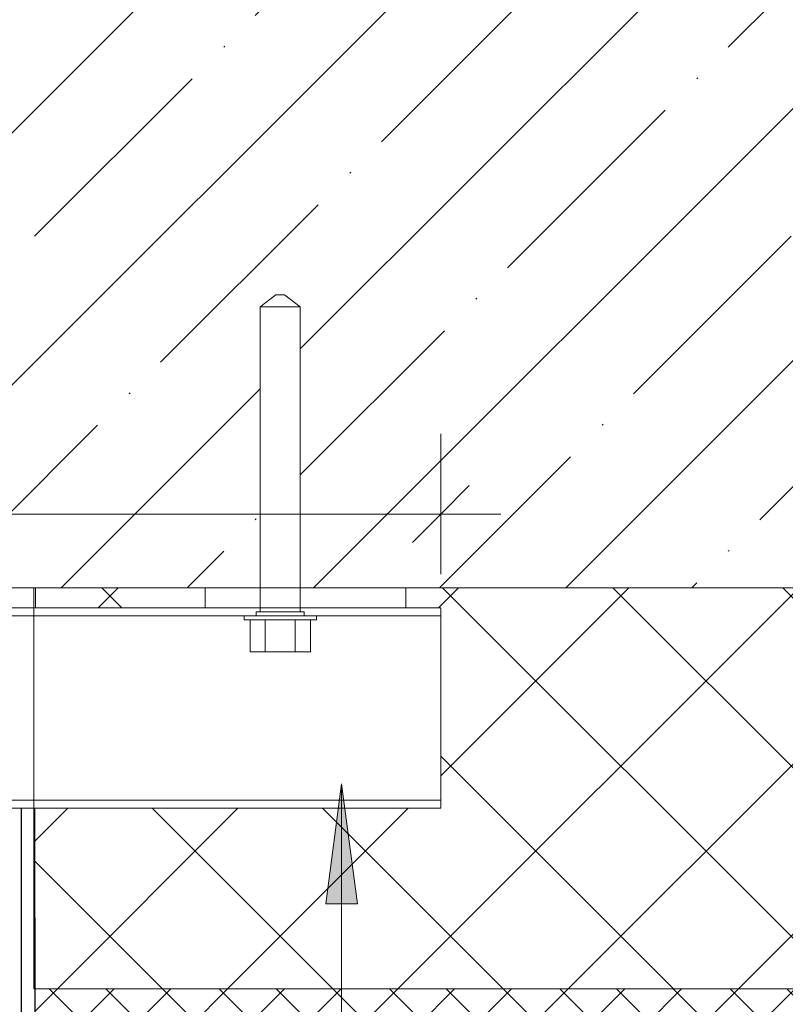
# Model space of a CAD drawing. Header units: millimetres. Extents: x -7375013 to -7372366, y 5958442 to 5960915.
# Tile 7 of 26: x -7374053 to -7373862, y 5959043 to 5959288. Entities that reach past the tile are written whole.
import ezdxf

# ---------------------------------------------------------------- set-up
doc = ezdxf.new("R2010")
doc.units = ezdxf.units.MM
for name, color, linetype, lineweight in [('Марки по нескольким категориям', 7, 'Continuous', 9), ('Обобщенные модели', 7, 'Continuous', 18), ('Размеры', 7, 'Continuous', 9), ('Размеры-10', 7, 'Continuous', 9), ('Тонкие линии', 7, 'Continuous', 18), ('Элементы узлов', 7, 'Continuous', 18)]:
    doc.layers.add(name, color=color, linetype=linetype, lineweight=lineweight)
doc.styles.add('GOST Common', font='GOST_Common.ttf', dxfattribs={"width": 0.9, "height": 20})
doc.dimstyles.new('ADSK_Основной_2_0', dxfattribs={"dimscale": 304.8, "dimtxt": 20.1143, "dimasz": 0.046391, "dimexe": 0.049213, "dimexo": 0.098425, "dimgap": 0.016404, "dimtad": 1, "dimdec": 0, "dimzin": 0, "dimdsep": 46, "dimtxsty": 'GOST Common', "dimblk1": 'OBLIQUE', "dimblk2": 'OBLIQUE', "dimsah": 1, "dimcen": 0.09, "dimdle": 0.049213, "dimazin": 0, "dimtfac": 1, "dimtdec": 4, "dimtix": 1, "dimtmove": 0, "dimatfit": 3, "dimfxl": 1, "dimtvp": 1, "dimtfill": 1, "dimtolj": 1, "dimtzin": 0, "dimarcsym": 2})

# ---------------------------------------------------------------- blocks, each defined once
blk = doc.blocks.new('HILTI_s_Профиль_MFT-ST - Профиль MFT-ST 50x50x2_0-21302728-Разрез 61')
at = {"layer": 'Обобщенные модели'}
for p, q in [((-7374006.42, 5959141.79), (-7374066.42, 5959141.78)), ((-7373947.72, 5959141.79), (-7373956.42, 5959141.79)), ((-7373947.72, 5959141.79), (-7373947.72, 5959091.79)), ((-7374332.52, 5959091.76), (-7373947.72, 5959091.79))]:
    blk.add_line(p, q, dxfattribs=at)
at = {"layer": 'Обобщенные модели', "color": 254, "true_color": 0xcccccc}
for p, q in [((-7374006.42, 5959141.79), (-7374066.42, 5959141.78)), ((-7373956.42, 5959141.79), (-7374006.42, 5959141.79)), ((-7373947.72, 5959141.79), (-7373956.42, 5959141.79)), ((-7373947.72, 5959139.79), (-7373947.72, 5959141.79)), ((-7373947.72, 5959139.79), (-7374447.72, 5959139.76)), ((-7373996.72, 5959139.79), (-7374088.72, 5959139.78)), ((-7373947.72, 5959139.79), (-7373978.72, 5959139.79)), ((-7373947.72, 5959093.79), (-7373947.72, 5959139.79)), ((-7373947.72, 5959139.79), (-7373947.72, 5959093.79)), ((-7373947.72, 5959093.79), (-7374447.72, 5959093.76)), ((-7374352.92, 5959093.76), (-7373947.72, 5959093.79)), ((-7373947.72, 5959091.79), (-7374332.52, 5959091.76)), ((-7373947.72, 5959091.79), (-7373947.72, 5959093.79))]:
    blk.add_line(p, q, dxfattribs=at)
at = {"layer": 'Обобщенные модели', "color": 7, "true_color": 0xf4f4f4}
for p, q in [((-7373998.72, 5959141.79), (-7374006.42, 5959141.79)), ((-7373956.42, 5959141.79), (-7373976.72, 5959141.79)), ((-7373993.72, 5959139.79), (-7373996.64, 5959139.79)), ((-7373978.72, 5959139.79), (-7373981.72, 5959139.79)), ((-7373947.72, 5959093.79), (-7373947.72, 5959139.79))]:
    blk.add_line(p, q, dxfattribs=at)
at = {"layer": 'Обобщенные модели', "color": 7, "true_color": 0xfcfcfc}
for p, q in [((-7373992.71, 5959141.79), (-7373998.72, 5959141.79)), ((-7373976.91, 5959141.79), (-7373982.73, 5959141.79)), ((-7373976.72, 5959141.79), (-7373976.85, 5959141.79)), ((-7373981.72, 5959139.79), (-7373993.72, 5959139.79))]:
    blk.add_line(p, q, dxfattribs=at)
at = {"layer": 'Обобщенные модели', "color": 7, "true_color": 0xfefefe}
for p, q in [((-7373992.05, 5959141.79), (-7373992.71, 5959141.79)), ((-7373990.22, 5959141.79), (-7373992.03, 5959141.79)), ((-7373987.72, 5959141.79), (-7373990.19, 5959141.79)), ((-7373983.42, 5959141.79), (-7373987.69, 5959141.79)), ((-7373982.73, 5959141.79), (-7373983.39, 5959141.79))]:
    blk.add_line(p, q, dxfattribs=at)
blk = doc.blocks.new('HILTI_s_Термомост_MFT-ISO_50x55x5_S - Термомост MFT-ISO 50x55x5 S-V1-Разрез 61')
at = {"layer": 'Обобщенные модели', "color": 254, "true_color": 0xcccccc}
for p, q in [((-7373998.72, 5959146.79), (-7374006.42, 5959146.79)), ((-7374006.42, 5959146.79), (-7374006.42, 5959141.79)), ((-7373993.22, 5959146.79), (-7373992.72, 5959146.79)), ((-7373982.22, 5959146.79), (-7373993.22, 5959146.79)), ((-7373993.22, 5959146.79), (-7373993.22, 5959146.79)), ((-7373982.72, 5959146.79), (-7373982.22, 5959146.79)), ((-7373976.91, 5959146.79), (-7373982.22, 5959146.79)), ((-7373982.22, 5959146.79), (-7373977.46, 5959146.79)), ((-7373977.46, 5959146.79), (-7373976.91, 5959146.79)), ((-7373956.42, 5959146.79), (-7373976.72, 5959146.79)), ((-7373956.42, 5959146.79), (-7373956.42, 5959141.79))]:
    blk.add_line(p, q, dxfattribs=at)
at = {"layer": 'Обобщенные модели'}
for p, q in [((-7374006.42, 5959146.79), (-7373956.42, 5959146.79)), ((-7374006.42, 5959146.79), (-7374006.42, 5959141.79)), ((-7373956.42, 5959141.79), (-7373956.42, 5959146.79)), ((-7373956.42, 5959141.79), (-7374006.42, 5959141.79))]:
    blk.add_line(p, q, dxfattribs=at)
at = {"layer": 'Обобщенные модели', "color": 7, "true_color": 0xf4f4f4}
for p, q in [((-7373992.72, 5959146.79), (-7373998.72, 5959146.79)), ((-7373992.67, 5959146.79), (-7373982.78, 5959146.79)), ((-7373976.91, 5959146.79), (-7373982.72, 5959146.79)), ((-7373976.72, 5959146.79), (-7373976.85, 5959146.79)), ((-7374006.42, 5959141.79), (-7373998.72, 5959141.79)), ((-7373998.54, 5959141.79), (-7373994.65, 5959141.79)), ((-7373993.22, 5959141.79), (-7373998.54, 5959141.79)), ((-7373994.65, 5959141.79), (-7373993.22, 5959141.79)), ((-7373993.22, 5959141.79), (-7373982.22, 5959141.79)), ((-7373992.71, 5959141.79), (-7373993.22, 5959141.79)), ((-7373982.22, 5959141.79), (-7373982.73, 5959141.79)), ((-7373978.33, 5959141.79), (-7373982.22, 5959141.79)), ((-7373982.22, 5959141.79), (-7373977.46, 5959141.79)), ((-7373976.72, 5959141.79), (-7373978.33, 5959141.79)), ((-7373977.46, 5959141.79), (-7373976.72, 5959141.79)), ((-7373976.72, 5959141.79), (-7373956.42, 5959141.79))]:
    blk.add_line(p, q, dxfattribs=at)
at = {"layer": 'Обобщенные модели', "color": 7, "true_color": 0xfcfcfc}
for p, q in [((-7373982.78, 5959146.79), (-7373992.67, 5959146.79)), ((-7373998.72, 5959141.79), (-7373992.71, 5959141.79)), ((-7373992.05, 5959141.79), (-7373992.71, 5959141.79)), ((-7373990.22, 5959141.79), (-7373992.03, 5959141.79)), ((-7373987.72, 5959141.79), (-7373990.19, 5959141.79)), ((-7373983.42, 5959141.79), (-7373987.69, 5959141.79)), ((-7373982.73, 5959141.79), (-7373983.39, 5959141.79)), ((-7373982.73, 5959141.79), (-7373976.91, 5959141.79)), ((-7373976.85, 5959141.79), (-7373976.72, 5959141.79))]:
    blk.add_line(p, q, dxfattribs=at)
at = {"layer": 'Обобщенные модели', "color": 7, "true_color": 0xfefefe}
for p, q in [((-7373992.71, 5959141.79), (-7373992.05, 5959141.79)), ((-7373992.03, 5959141.79), (-7373990.22, 5959141.79)), ((-7373990.19, 5959141.79), (-7373987.72, 5959141.79)), ((-7373987.69, 5959141.79), (-7373983.42, 5959141.79)), ((-7373983.39, 5959141.79), (-7373982.73, 5959141.79))]:
    blk.add_line(p, q, dxfattribs=at)
blk = doc.blocks.new('HILTI_s_Анкер_HRD-HF - HRD-HF 10x80-V2-Разрез 61')
at = {"layer": 'Обобщенные модели'}
for p, q in [((-7373988.78, 5959219.79), (-7373992.73, 5959216.81)), ((-7373988.78, 5959219.79), (-7373987.73, 5959219.79)), ((-7373987.73, 5959219.79), (-7373986.68, 5959219.79)), ((-7373982.73, 5959216.81), (-7373986.68, 5959219.79)), ((-7373992.73, 5959216.81), (-7373992.72, 5959146.79)), ((-7373992.73, 5959216.81), (-7373982.73, 5959216.81)), ((-7373982.72, 5959146.79), (-7373982.73, 5959216.81))]:
    blk.add_line(p, q, dxfattribs=at)
at = {"layer": 'Обобщенные модели', "color": 254, "true_color": 0xcccccc}
for p, q in [((-7373986.68, 5959219.79), (-7373988.78, 5959219.79)), ((-7373992.72, 5959146.79), (-7373992.72, 5959140.79)), ((-7373982.72, 5959140.79), (-7373982.72, 5959146.79)), ((-7373996.72, 5959139.79), (-7373996.72, 5959138.79)), ((-7373996.72, 5959139.79), (-7373995.52, 5959139.79)), ((-7373978.72, 5959138.79), (-7373996.72, 5959138.79)), ((-7373995.52, 5959139.79), (-7373979.93, 5959139.79)), ((-7373995.23, 5959130.79), (-7373995.23, 5959138.79)), ((-7373993.72, 5959140.79), (-7373993.72, 5959139.79)), ((-7373993.72, 5959140.79), (-7373981.72, 5959140.79)), ((-7373991.48, 5959138.79), (-7373991.47, 5959130.79)), ((-7373983.97, 5959138.79), (-7373983.97, 5959130.79)), ((-7373981.72, 5959139.79), (-7373981.72, 5959140.79)), ((-7373980.22, 5959138.79), (-7373980.22, 5959130.79)), ((-7373979.93, 5959139.79), (-7373978.72, 5959139.79)), ((-7373978.72, 5959138.79), (-7373978.72, 5959139.79)), ((-7373991.47, 5959130.79), (-7373995.23, 5959130.79)), ((-7373983.97, 5959130.79), (-7373991.47, 5959130.79)), ((-7373980.22, 5959130.79), (-7373983.97, 5959130.79))]:
    blk.add_line(p, q, dxfattribs=at)
at = {"layer": 'Обобщенные модели', "color": 7, "true_color": 0xf4f4f4}
for p, q in [((-7373990.23, 5959216.81), (-7373992.73, 5959216.81)), ((-7373983.4, 5959216.81), (-7373990.23, 5959216.81)), ((-7373982.73, 5959216.81), (-7373983.4, 5959216.81)), ((-7373993.75, 5959139.79), (-7373996.72, 5959139.79)), ((-7373996.72, 5959138.79), (-7373995.27, 5959138.79)), ((-7373995.23, 5959138.79), (-7373991.48, 5959138.79)), ((-7373992.77, 5959140.79), (-7373993.72, 5959140.79)), ((-7373981.72, 5959139.79), (-7373993.72, 5959139.79)), ((-7373992.72, 5959140.79), (-7373982.72, 5959140.79)), ((-7373991.48, 5959138.79), (-7373983.97, 5959138.79)), ((-7373983.97, 5959138.79), (-7373980.22, 5959138.79)), ((-7373981.72, 5959140.79), (-7373982.67, 5959140.79)), ((-7373978.72, 5959139.79), (-7373981.69, 5959139.79)), ((-7373980.18, 5959138.79), (-7373978.72, 5959138.79)), ((-7373995.23, 5959130.79), (-7373991.47, 5959130.79)), ((-7373991.47, 5959130.79), (-7373983.97, 5959130.79)), ((-7373983.97, 5959130.79), (-7373980.22, 5959130.79))]:
    blk.add_line(p, q, dxfattribs=at)
at = {"layer": 'Обобщенные модели', "color": 7, "true_color": 0xfcfcfc}
for p, q in [((-7373995.27, 5959138.79), (-7373980.18, 5959138.79)), ((-7373991.48, 5959138.79), (-7373995.23, 5959138.79)), ((-7373981.69, 5959139.79), (-7373993.75, 5959139.79)), ((-7373993.72, 5959139.79), (-7373981.72, 5959139.79)), ((-7373982.67, 5959140.79), (-7373992.77, 5959140.79)), ((-7373982.72, 5959140.79), (-7373992.72, 5959140.79)), ((-7373983.97, 5959138.79), (-7373991.48, 5959138.79)), ((-7373991.48, 5959138.79), (-7373991.47, 5959130.79)), ((-7373980.22, 5959138.79), (-7373983.97, 5959138.79)), ((-7373983.97, 5959138.79), (-7373983.97, 5959130.79))]:
    blk.add_line(p, q, dxfattribs=at)
blk = doc.blocks.new('HILTI_s_Кронштейн_MFT-RB_L - Усиленный кронштейн MFT-RB 190 L-21018819-Разрез 61')
at = {"layer": 'Обобщенные модели', "lineweight": 25}
for p, q in [((-7374106.52, 5959091.78), (-7374106.51, 5958951.77)), ((-7374103.21, 5958951.77), (-7374103.22, 5959091.78)), ((-7374052.21, 5958951.78), (-7374052.22, 5959091.78)), ((-7374048.92, 5959091.78), (-7374048.91, 5958951.78)), ((-7374106.51, 5958951.77), (-7374103.21, 5958951.77)), ((-7374048.91, 5958951.78), (-7374052.21, 5958951.78))]:
    blk.add_line(p, q, dxfattribs=at)
blk = doc.blocks.new('HILTI_s_Термомост_MFT-RBI_L - Термомост MFT-RBI 58x130x5 L-21017159-Разрез 61')
at = {"layer": 'Обобщенные модели'}
for p in [(-7374066.42, 5959146.77), (-7374048.72, 5959141.78)]:
    blk.add_line(p, (-7374048.72, 5959146.78), dxfattribs=at)
blk = doc.blocks.new('HILTI_s_Профиль_MFT-ST - Профиль MFT-ST 50x50x2_0-V16-Разрез 61')
at = {"layer": 'Обобщенные модели', "color": 254, "true_color": 0xcccccc}
for p, q in [((-7374006.42, 5959141.79), (-7374066.42, 5959141.78)), ((-7373947.72, 5959141.79), (-7373956.42, 5959141.79)), ((-7373947.72, 5959141.79), (-7373947.72, 5959139.79)), ((-7374332.52, 5959091.76), (-7373947.72, 5959091.79)), ((-7373947.72, 5959093.79), (-7373947.72, 5959091.79))]:
    blk.add_line(p, q, dxfattribs=at)
at = {"layer": 'Обобщенные модели', "color": 7, "true_color": 0xfcfcfc}
for p, q in [((-7373998.72, 5959141.79), (-7374006.42, 5959141.79)), ((-7373956.42, 5959141.79), (-7373976.72, 5959141.79))]:
    blk.add_line(p, q, dxfattribs=at)
at = {"layer": 'Обобщенные модели', "color": 7, "true_color": 0xfefefe}
for p, q in [((-7373992.71, 5959141.79), (-7373998.72, 5959141.79)), ((-7373992.05, 5959141.79), (-7373992.71, 5959141.79)), ((-7373990.22, 5959141.79), (-7373992.03, 5959141.79)), ((-7373987.72, 5959141.79), (-7373990.19, 5959141.79)), ((-7373983.42, 5959141.79), (-7373987.69, 5959141.79)), ((-7373976.91, 5959141.79), (-7373983.39, 5959141.79)), ((-7373976.72, 5959141.79), (-7373976.85, 5959141.79))]:
    blk.add_line(p, q, dxfattribs=at)
at = {"layer": 'Обобщенные модели', "color": 7, "true_color": 0xf4f4f4}
blk.add_line((-7373947.72, 5959139.79), (-7373947.72, 5959093.79), dxfattribs=at)
blk = doc.blocks.new('HILTI_s_Термомост_MFT-ISO_50x55x5_S - Термомост MFT-ISO 50x55x5 S-V18-Разрез 61')
at = {"layer": 'Обобщенные модели', "color": 254, "true_color": 0xcccccc}
for p, q in [((-7374006.42, 5959146.79), (-7373998.72, 5959146.79)), ((-7374006.42, 5959146.79), (-7374006.42, 5959141.79)), ((-7373976.72, 5959146.79), (-7373956.42, 5959146.79)), ((-7373956.42, 5959141.79), (-7373956.42, 5959146.79))]:
    blk.add_line(p, q, dxfattribs=at)
at = {"layer": 'Обобщенные модели', "color": 7, "true_color": 0xf4f4f4}
for p, q in [((-7373998.72, 5959146.79), (-7373992.72, 5959146.79)), ((-7373982.72, 5959146.79), (-7373976.91, 5959146.79)), ((-7373976.85, 5959146.79), (-7373976.72, 5959146.79)), ((-7373998.72, 5959141.79), (-7374006.42, 5959141.79)), ((-7373956.42, 5959141.79), (-7373976.72, 5959141.79))]:
    blk.add_line(p, q, dxfattribs=at)
at = {"layer": 'Обобщенные модели', "color": 7, "true_color": 0xfcfcfc}
for p, q in [((-7373992.67, 5959146.79), (-7373982.78, 5959146.79)), ((-7373992.71, 5959141.79), (-7373998.72, 5959141.79)), ((-7373976.91, 5959141.79), (-7373982.73, 5959141.79)), ((-7373976.72, 5959141.79), (-7373976.85, 5959141.79))]:
    blk.add_line(p, q, dxfattribs=at)
at = {"layer": 'Обобщенные модели', "color": 7, "true_color": 0xfefefe}
for p, q in [((-7373992.05, 5959141.79), (-7373992.71, 5959141.79)), ((-7373990.22, 5959141.79), (-7373992.03, 5959141.79)), ((-7373987.72, 5959141.79), (-7373990.19, 5959141.79)), ((-7373983.42, 5959141.79), (-7373987.69, 5959141.79)), ((-7373982.73, 5959141.79), (-7373983.39, 5959141.79))]:
    blk.add_line(p, q, dxfattribs=at)
blk = doc.blocks.new('HILTI_s_Анкер_HRD-HF - HRD-HF 10x80-V20-Разрез 61')
at = {"layer": 'Обобщенные модели', "color": 254, "true_color": 0xcccccc}
for p, q in [((-7373988.78, 5959219.79), (-7373992.73, 5959216.81)), ((-7373988.78, 5959219.79), (-7373986.68, 5959219.79)), ((-7373982.73, 5959216.81), (-7373986.68, 5959219.79)), ((-7373992.73, 5959216.81), (-7373992.72, 5959146.79)), ((-7373982.72, 5959146.79), (-7373982.73, 5959216.81))]:
    blk.add_line(p, q, dxfattribs=at)
at = {"layer": 'Обобщенные модели', "color": 7, "true_color": 0xf4f4f4}
for p, q in [((-7373992.73, 5959216.81), (-7373992.06, 5959216.81)), ((-7373992.06, 5959216.81), (-7373983.4, 5959216.81)), ((-7373983.4, 5959216.81), (-7373982.73, 5959216.81))]:
    blk.add_line(p, q, dxfattribs=at)
blk = doc.blocks.new('DIMBLOCK7-Разрез 61')
at = {"layer": 'Размеры-10', "lineweight": 18}
for p, q in [((-7373887.87, 5959734.26), (-7373891.87, 5959743.42)), ((-7373887.87, 5959734.26), (-7373883.86, 5959725.1)), ((-7374084.59, 5959231.37), (-7374088.6, 5959240.53)), ((-7374084.59, 5959231.37), (-7374080.58, 5959222.21))]:
    blk.add_line(p, q, dxfattribs=at)
at = {"layer": 'Размеры-10'}
for p, q in [((-7373869.24, 5959726.98), (-7373901.84, 5959739.73)), ((-7374084.59, 5959231.37), (-7373887.87, 5959734.26)), ((-7373887.87, 5959734.26), (-7373869.24, 5959726.98)), ((-7374065.96, 5959224.09), (-7374098.56, 5959236.84)), ((-7374084.59, 5959231.37), (-7374065.96, 5959224.09))]:
    blk.add_line(p, q, dxfattribs=at)
at = {"layer": 'Размеры-10', "color": 0, "insert": (-7374022.43, 5959475.75), "char_height": 20, "width": 47.4561, "attachment_point": 1, "rotation": 68.6356, "line_spacing_factor": 1.022761, "style": 'GOST Common', "bg_fill": 3, "box_fill_scale": 1.25, "bg_fill_color": 256, "bg_fill_true_color": 13158600, "bg_fill_transparency": 0}
blk.add_mtext('540', dxfattribs=at)
blk = doc.blocks.new('_Oblique')
at = {"color": 0, "linetype": 'ByBlock', "lineweight": -2}
blk.add_line((-0.5, -0.5), (0.5, 0.5), dxfattribs=at)
blk = doc.blocks.new('DIMBLOCK18-Разрез 61')
at = {"layer": 'Размеры-10'}
for p, q in [((-7373947.73, 5959185.17), (-7373947.72, 5959150.17)), ((-7373947.72, 5959165.17), (-7373947.73, 5959185.17)), ((-7374447.72, 5959171.76), (-7374447.72, 5959150.14)), ((-7374447.72, 5959165.14), (-7374447.72, 5959171.76)), ((-7373932.72, 5959165.17), (-7374462.72, 5959165.13))]:
    blk.add_line(p, q, dxfattribs=at)
at = {"layer": 'Размеры-10', "lineweight": 18}
for p, q in [((-7374447.72, 5959165.14), (-7374440.65, 5959172.21)), ((-7373947.72, 5959165.17), (-7373940.65, 5959172.24)), ((-7374447.72, 5959165.14), (-7374454.79, 5959158.07)), ((-7373947.72, 5959165.17), (-7373954.79, 5959158.1))]:
    blk.add_line(p, q, dxfattribs=at)
at = {"layer": 'Размеры-10', "color": 0, "insert": (-7374216.65, 5959196.29), "char_height": 20, "width": 45.4106, "attachment_point": 1, "rotation": 0.0042, "line_spacing_factor": 1.022761, "style": 'GOST Common', "bg_fill": 3, "box_fill_scale": 1.25, "bg_fill_color": 256, "bg_fill_true_color": 13158600, "bg_fill_transparency": 0}
blk.add_mtext('500', dxfattribs=at)
blk = doc.blocks.new('DIMBLOCK20-Разрез 61')
at = {"layer": 'Размеры-10', "lineweight": 18}
for p, q in [((-7374043.79, 5960548.55), (-7374047.8, 5960557.71)), ((-7374043.79, 5960548.55), (-7374039.78, 5960539.39)), ((-7374687.71, 5958902.07), (-7374691.72, 5958911.23)), ((-7374687.71, 5958902.07), (-7374683.71, 5958892.91))]:
    blk.add_line(p, q, dxfattribs=at)
at = {"layer": 'Размеры-10'}
for p, q in [((-7373990.08, 5960527.54), (-7374057.76, 5960554.01)), ((-7374693.18, 5958888.1), (-7374043.79, 5960548.55)), ((-7374043.79, 5960548.55), (-7373990.08, 5960527.54)), ((-7374634.01, 5958881.06), (-7374701.68, 5958907.53)), ((-7374687.71, 5958902.07), (-7374634.01, 5958881.06))]:
    blk.add_line(p, q, dxfattribs=at)
at = {"layer": 'Размеры-10', "color": 0, "insert": (-7374403.26, 5959714.9), "char_height": 20, "width": 56.0473, "attachment_point": 1, "rotation": 68.64, "line_spacing_factor": 1.022761, "style": 'GOST Common', "bg_fill": 3, "box_fill_scale": 1.25, "bg_fill_color": 256, "bg_fill_true_color": 13158600, "bg_fill_transparency": 0}
blk.add_mtext('1768', dxfattribs=at)

msp = doc.modelspace()

# ---------------------------------------------------------------- hatches: boundary and pattern name
at = {"layer": 'Марки по нескольким категориям'}
msp.add_hatch(color=256, dxfattribs=at).paths.add_polyline_path([(-7373972.42, 5959097.92), (-7373976.36, 5959067.92), (-7373968.47, 5959067.92)])
at = {"layer": 'Элементы узлов', "true_color": 0xaaaaaa}
h = msp.add_hatch(dxfattribs=at)
h.set_pattern_fill('FP_2', color=253, style=0, pattern_type=2)
h.set_pattern_definition([(45, (-7374284.715, 5958338.63), (-31.4309, 31.4309), []), (45, (-7374253.285, 5958338.63), (-31.4309, 31.4309), [55.563, -11.113, 0.3353, -10.777])])
h.paths.add_polyline_path([(-7374197.72, 5959146.77), (-7374102.72, 5959146.78), (-7374102.64, 5959216.87), (-7374098.78, 5959219.78), (-7374096.68, 5959219.78), (-7374092.73, 5959216.8), (-7374092.72, 5959146.78), (-7373992.72, 5959146.79), (-7373992.73, 5959216.81), (-7373988.78, 5959219.79), (-7373987.73, 5959219.79), (-7373987.72, 5959219.79), (-7373986.68, 5959219.79), (-7373982.73, 5959216.81), (-7373982.72, 5959146.79), (-7373188.69, 5959146.85), (-7373217.86, 5959147.34), (-7373217.84, 5959148.34), (-7373165.86, 5959147.46), (-7373165.86, 5959146.85), (-7372964.16, 5959146.86), (-7372964.16, 5959147.46), (-7372930.49, 5959148.03), (-7372930.49, 5959586.1), (-7372938.34, 5959586.1), (-7372938.34, 5959597.36), (-7372930.49, 5959597.36), (-7372947.81, 5959602.86), (-7372930.49, 5959608.36), (-7372930.49, 5960300.11), (-7373404.67, 5960484.41), (-7373407.52, 5960477.09), (-7373418.01, 5960481.17), (-7373415.17, 5960488.49), (-7373426.57, 5960474.34), (-7373425.42, 5960492.47), (-7373638.86, 5960575.43), (-7374197.72, 5959146.78)])
h.paths.add_polyline_path([(-7372940.26, 5959146.87), (-7372930.49, 5959146.87), (-7372930.49, 5959147.03)])
at = {"layer": 'Элементы узлов'}
h = msp.add_hatch(dxfattribs=at)
h.set_pattern_fill('FP_3', color=256, style=0, pattern_type=2)
h.set_pattern_definition([(45, (-7374284.715, 5958338.628), (-21.2132, 21.2132), []), (135, (-7374284.715, 5958338.628), (-21.2132, -21.2132), [])])
h.paths.add_polyline_path([(-7374048.91, 5959046.78), (-7373686.52, 5959046.78), (-7373686.52, 5959146.78), (-7373956.42, 5959146.77), (-7373956.42, 5959141.79), (-7373947.72, 5959141.79), (-7373947.72, 5959091.79), (-7374049.11, 5959091.76), (-7374049.11, 5959046.78), (-7374048.92, 5959046.78)])
h.paths.add_polyline_path([(-7374049.11, 5959141.78), (-7374006.42, 5959141.79), (-7374006.42, 5959146.78), (-7374049.11, 5959146.77), (-7374049.11, 5959141.79)])
h = msp.add_hatch(dxfattribs=at)
h.set_pattern_fill('FP_1', color=256, style=0, pattern_type=2)
h.set_pattern_definition([(45, (-7374284.715, 5958338.628), (-7.07107, 7.07107), []), (135, (-7374284.715, 5958338.628), (-7.07107, -7.07107), [])])
h.paths.add_polyline_path([(-7373838.36, 5958996.78), (-7373686.51, 5958996.78), (-7373686.52, 5959046.78), (-7374048.91, 5959046.78), (-7374048.91, 5958996.78), (-7373996.64, 5958996.78)])

# ---------------------------------------------------------------- linework, layer by layer
at = {"layer": 'Марки по нескольким категориям'}
for p, q in [((-7373972.42, 5959097.92), (-7373976.36, 5959067.92)), ((-7373968.47, 5959067.92), (-7373972.42, 5959097.92)), ((-7373972.42, 5959097.92), (-7373972.42, 5958442.09)), ((-7373976.36, 5959067.92), (-7373968.47, 5959067.92))]:
    msp.add_line(p, q, dxfattribs=at)
at = {"layer": 'Тонкие линии', "color": 253, "true_color": 0xaaaaaa}
msp.add_line((-7374197.72, 5959146.77), (-7372930.49, 5959146.87), dxfattribs=at)
at = {"layer": 'Тонкие линии'}
for p, q in [((-7373686.52, 5959146.78), (-7374049.11, 5959146.78)), ((-7374049.11, 5959146.78), (-7374049.11, 5959046.78)), ((-7374049.11, 5959046.78), (-7373686.52, 5959046.78)), ((-7373686.51, 5959046.78), (-7374048.91, 5959046.78)), ((-7374048.91, 5959046.78), (-7374048.91, 5958996.78))]:
    msp.add_line(p, q, dxfattribs=at)

# ---------------------------------------------------------------- block references
at = {"layer": 'Обобщенные модели', "color": 7, "true_color": 0xf4f4f4}
for name in ['HILTI_s_Анкер_HRD-HF - HRD-HF 10x80-V2-Разрез 61', 'HILTI_s_Анкер_HRD-HF - HRD-HF 10x80-V20-Разрез 61']:
    msp.add_blockref(name, (0, 0), dxfattribs=at)
at = {"layer": 'Обобщенные модели'}
for name in ['HILTI_s_Термомост_MFT-RBI_L - Термомост MFT-RBI 58x130x5 L-21017159-Разрез 61', 'HILTI_s_Кронштейн_MFT-RB_L - Усиленный кронштейн MFT-RB 190 L-21018819-Разрез 61']:
    msp.add_blockref(name, (0, 0), dxfattribs=at)
at = {"layer": 'Обобщенные модели', "color": 254, "true_color": 0xcccccc}
for name in ['HILTI_s_Термомост_MFT-ISO_50x55x5_S - Термомост MFT-ISO 50x55x5 S-V1-Разрез 61', 'HILTI_s_Термомост_MFT-ISO_50x55x5_S - Термомост MFT-ISO 50x55x5 S-V18-Разрез 61', 'HILTI_s_Профиль_MFT-ST - Профиль MFT-ST 50x50x2_0-21302728-Разрез 61', 'HILTI_s_Профиль_MFT-ST - Профиль MFT-ST 50x50x2_0-V16-Разрез 61']:
    msp.add_blockref(name, (0, 0), dxfattribs=at)

# ---------------------------------------------------------------- next in the draw order: dimensions: what is measured, and where the dimension line sits
at = {"layer": 'Размеры'}
for base, p1, p2, angle, override, picture, middle in [((-7373887.87, 5959734.26), (-7374093.9, 5959235.01), (-7373897.18, 5959737.91), 68.6356, {"dimpost": '<>', "dimfxl": 539.999999}, 'DIMBLOCK7-Разрез 61', (-7374000.2, 5959488.28)), ((-7374447.72, 5959165.14), (-7373947.72, 5959155.17), (-7374447.72, 5959141.76), 0.0042, {"dimpost": '<>', "dimfxl": 500.179032}, 'DIMBLOCK18-Разрез 61', (-7374197.73, 5959180.15))]:
    dim = msp.add_linear_dim(base=base, p1=p1, p2=p2, angle=angle, dimstyle='ADSK_Основной_2_0', override=override, dxfattribs=at)
    dim.commit()
    dim.dimension.update_dxf_attribs({"geometry": picture, "text_midpoint": middle})

# ---------------------------------------------------------------- next in the draw order: dimensions: what is measured, and where the dimension line sits
dim = msp.add_linear_dim(base=(-7374043.79, 5960548.55), p1=(-7374606.07, 5958870.14), p2=(-7373962.14, 5960516.61), angle=68.64, dimstyle='ADSK_Основной_2_0', override={"dimpost": '<>', "dimfxl": 1767.91559}, dxfattribs=at)
dim.commit()
dim.dimension.update_dxf_attribs({"geometry": 'DIMBLOCK20-Разрез 61', "text_midpoint": (-7374379.72, 5959730.77)})

doc.saveas('drawing.dxf')
